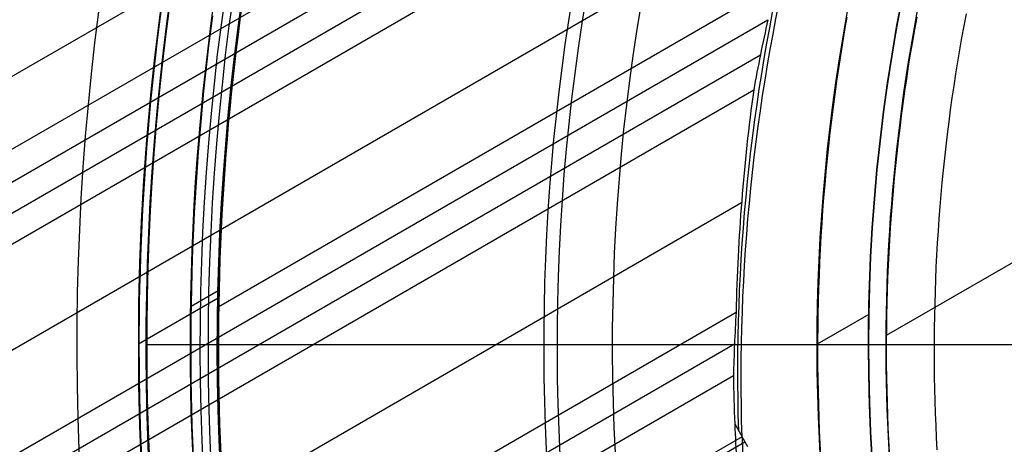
# Model space of a CAD drawing. Extents: x 19499 to 20475, y -6718 to -5871.
# Tile 17 of 60: x 19910 to 19939, y -6404 to -6392. Entities that reach past the tile are written whole.
import ezdxf

# ---------------------------------------------------------------- set-up
doc = ezdxf.new("R2010")
doc.units = 0
doc.layers.get('0').update_dxf_attribs({"linetype": 'CONTINUOUS'})
doc.layers.add('BLANCO_METALICO', color=7, linetype='CONTINUOUS')
doc.layers.add('COLOR', color=7, linetype='CONTINUOUS')

msp = doc.modelspace()

# ---------------------------------------------------------------- linework, layer by layer
for p, q in [((19506.31947218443, -6628.886462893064, 76.35061684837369), (19935.53221717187, -6381.080369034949, 76.35061684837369)), ((19934.65230788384, -6382.547897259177, 74.59345861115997), (19506.73495323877, -6629.606097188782, 74.59345859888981)), ((19934.17705812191, -6383.719047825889, 74.17051512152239), (19507.12326385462, -6630.278670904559, 74.17051512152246)), ((19933.74116772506, -6384.867474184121, 73.74757164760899), (19507.51157448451, -6630.951244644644, 73.74757162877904)), ((19921.86369407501, -6386.860552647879, 74.96379185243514), (19505.40523433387, -6627.302956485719, 74.96379185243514)), ((19932.70884377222, -6388.534340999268, 73.377238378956), (19508.84129337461, -6633.254385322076, 73.377238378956)), ((19936.50274120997, -6388.545461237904, 88.12500292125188), (19916.06219740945, -6400.34681470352, 88.12500292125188)), ((19510.17101229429, -6635.557526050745, 73.00690512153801), (19931.96967835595, -6392.031952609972, 73.00690513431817)), ((19931.7525994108, -6393.054048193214, 72.58396164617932), (19510.55932290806, -6636.230099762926, 72.58396164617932)), ((19510.94763354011, -6636.902673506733, 72.1610181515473), (19931.55924721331, -6394.062445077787, 72.16101816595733)), ((19931.20565124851, -6397.337448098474, 71.7906849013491), (19512.27735243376, -6639.205814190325, 71.7906849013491)), ((19940.03236202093, -6398.501478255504, 62.12500292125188), (19935.40020185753, -6401.175857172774, 62.12500292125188)), ((19916.05024604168, -6399.878028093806, 46.50000292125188), (19915.25949010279, -6400.334571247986, 46.50000292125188)), ((19916.04586750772, -6400.093277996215, 89.37470231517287), (19913.73330232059, -6401.428438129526, 89.37470231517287)), ((19513.60707134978, -6641.508954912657, 71.42035164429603), (19931.0489428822, -6400.498777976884, 71.42035165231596)), ((19934.89170449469, -6400.563633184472, 67.12500292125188), (19933.39381839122, -6401.428438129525, 67.12500292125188)), ((19931.00169477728, -6401.422821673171, 70.99740816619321), (19513.99538196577, -6642.18152862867, 70.99740816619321)), ((19930.97175495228, -6402.336872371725, 70.5744646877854), (19514.38369259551, -6642.85410236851, 70.57446467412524)), ((19931.00912446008, -6403.733929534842, 70.4033830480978), (19931.22174037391, -6404.102190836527, 72.2452624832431)), ((19931.00912507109, -6403.733943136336, 70.40338136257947), (19931.22173978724, -6404.10219526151, 72.24526166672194)), ((19931.22173978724, -6404.10219526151, 72.24526166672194), (19515.2105942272, -6644.28633800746, 72.24526232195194)), ((19515.29495084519, -6644.432447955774, 72.97603956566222), (19931.30609587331, -6404.248301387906, 72.97603956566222)), ((19931.3904538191, -6404.394410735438, 73.70681743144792), (19931.22173978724, -6404.10219526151, 72.24526166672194))]:
    msp.add_line(p, q)
at = {"extrusion": (0.1124755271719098, -0.1948133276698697, 0.9743700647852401)}
msp.add_lwpolyline([(14073.64716361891, -15061.4098901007), (14073.12609400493, -15061.71468128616), (14072.60697433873, -15062.02433157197), (14072.08986789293, -15062.33882315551), (14071.57483777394, -15062.65813709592), (14071.06194689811, -15062.982253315), (14070.55125796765, -15063.31115059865), (14070.04283344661, -15063.64480659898), (14069.53673553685, -15063.98319783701), (14069.03302615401, -15064.32629970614), (14068.53176690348, -15064.67408647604), (14068.03301905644, -15065.02653129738), (14067.53684352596, -15065.38360620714), (14067.04330084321, -15065.74528213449), (14066.55245113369, -15066.1115289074), (14066.0643540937, -15066.48231525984), (14065.57906896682, -15066.85760883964), (14065.09665452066, -15067.23737621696), (14064.61716902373, -15067.62158289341), (14064.1406702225, -15068.01019331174), (14063.66721531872, -15068.40317086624), (14063.19686094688, -15068.80047791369), (14062.72966315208, -15069.20207578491), (14062.265677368, -15069.60792479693), (14061.80495839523, -15070.01798426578), (14061.34756037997, -15070.43221251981), (14060.8935367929, -15070.8505669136), (14060.44294040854, -15071.27300384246), (14059.99582328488, -15071.69947875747), (14059.5522367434, -15072.12994618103), (14059.11223134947, -15072.56435972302), (14058.6758568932, -15073.0026720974), (14058.24316237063, -15073.44483513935), (14057.81419596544, -15073.89079982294), (14057.38900503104, -15074.34051627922), (14056.96763607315, -15074.79393381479), (14056.55013473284, -15075.25100093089), (14056.13654577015, -15075.71166534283), (14055.72691304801, -15076.17587399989), (14055.3212795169, -15076.64357310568), (14054.91968719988, -15077.11470813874), (14054.52217717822, -15077.5892238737), (14054.12878957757, -15078.06706440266), (14053.73956355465, -15078.54817315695), (14053.35453728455, -15079.03249292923), (14052.97374794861, -15079.51996589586), (14052.59723172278, -15080.01053363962), (14052.22502376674, -15080.5041371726), (14051.8571582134, -15081.00071695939), (14051.49366815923, -15081.50021294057), (14051.13458565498, -15082.00256455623), (14050.7799416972, -15082.5077107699), (14050.42976622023, -15083.01559009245), (14050.08408808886, -15083.52614060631), (14049.74293509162, -15084.0392999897), (14049.40633393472, -15084.55500554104), (14049.07431023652, -15085.07319420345), (14048.74688852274, -15085.5938025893), (14048.42409222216, -15086.11676700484), (14048.10594366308, -15086.64202347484), (14047.79246407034, -15087.16950776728), (14047.48367356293, -15087.69915541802), (14047.17959115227, -15088.23090175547), (14046.88023474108, -15088.76468192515), (14046.58562112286, -15089.30043091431), (14046.29576598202, -15089.83808357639), (14046.01068389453, -15090.37757465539), (14045.73038832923, -15090.91883881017), (14045.45489164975, -15091.46181063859), (14045.18420511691, -15092.0064247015), (14044.91833889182, -15092.5526155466), (14044.65730203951, -15093.10031773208), (14044.40110253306, -15093.6494658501), (14044.14974725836, -15094.19999455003), (14043.90324201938, -15094.75183856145), (14043.66159154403, -15095.30493271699), (14043.42479949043, -15095.85921197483), (14043.19286845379, -15096.41461144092), (14042.96579997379, -15096.97106639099), (14042.74359454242, -15097.52851229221), (14042.5262516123, -15098.08688482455), (14042.31376960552, -15098.64611990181), (14042.10614592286, -15099.20615369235), (14041.90337695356, -15099.7669226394), (14041.70545808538, -15100.3283634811), (14041.51238371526, -15100.89041327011), (14041.32414726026, -15101.45300939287), (14041.14074116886, -15102.01608958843), (14040.96215693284, -15102.57959196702), (14040.78838509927, -15103.14345502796), (14040.61941528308, -15103.70761767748), (14040.4552361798, -15104.27201924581), (14040.29583557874, -15104.83659950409), (14040.14120037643, -15105.40129868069), (14039.99131659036, -15105.96605747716), (14039.84616937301, -15106.53081708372), (14039.70574302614, -15107.09551919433), (14039.57002101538, -15107.66010602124), (14039.43898598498, -15108.22452030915), (14039.31261977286, -15108.78870534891), (14039.19090342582, -15109.35260499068), (14039.07381721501, -15109.91616365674), (14038.96134065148, -15110.47932635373), (14038.85345250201, -15111.04203868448), (14038.75013080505, -15111.6042468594), (14038.65135288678, -15112.16589770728), (14038.55709537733, -15112.72693868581), (14038.46733422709, -15113.28731789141), (14038.38204472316, -15113.84698406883), (14038.30120150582, -15114.40588662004), (14038.22477858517, -15114.96397561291), (14038.15274935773, -15115.52120178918), (14038.08508662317, -15116.07751657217), (14038.02176260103, -15116.63287207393), (14037.96274894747, -15117.18722110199), (14037.90801677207, -15117.74051716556), (14037.85753665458, -15118.29271448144), (14037.81127866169, -15118.84376797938), (14037.76921236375, -15119.39363330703), (14037.73130685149, -15119.94226683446), (14037.69753075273, -15120.48962565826), (14037.66785224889, -15121.03566760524), (14037.64223909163, -15121.58035123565), (14037.62065861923, -15122.12363584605), (14037.60307777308, -15122.66548147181), (14037.58946311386, -15123.20584888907), (14037.57978083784, -15123.7446996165), (14037.57399679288, -15124.2819959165), (14037.57207649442, -15124.8177007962)], dxfattribs=at)
at = {"extrusion": (0.11247552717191, -0.1948133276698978, 0.9743700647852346)}
msp.add_lwpolyline([(14035.27207649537, -15124.81770079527), (14035.27386928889, -15124.2917622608), (14035.27926823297, -15123.76433607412), (14035.28830397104, -15123.23545503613), (14035.30100686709, -15122.70515257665), (14035.31740699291, -15122.17346275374), (14035.33753411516, -15121.64042025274), (14035.3614176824, -15121.10606038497), (14035.38908681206, -15120.57041908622), (14035.42057027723, -15120.03353291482), (14035.45589649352, -15119.49543904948), (14035.49509350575, -15118.95617528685), (14035.53818897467, -15118.41578003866), (14035.58521016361, -15117.87429232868), (14035.63618392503, -15117.33175178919), (14035.69113668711, -15116.78819865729), (14035.75009444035, -15116.24367377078), (14035.813082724, -15115.69821856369), (14035.88012661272, -15115.15187506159), (14035.951250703, -15114.60468587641), (14036.02647909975, -15114.05669420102), (14036.10583540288, -15113.50794380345), (14036.18934269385, -15112.95847902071), (14036.27702352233, -15112.40834475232), (14036.36889989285, -15111.85758645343), (14036.46499325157, -15111.30625012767), (14036.56532447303, -15110.75438231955), (14036.66991384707, -15110.20203010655), (14036.77878106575, -15109.64924109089), (14036.89194521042, -15109.09606339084), (14037.0094247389, -15108.54254563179), (14037.1312374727, -15107.98873693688), (14037.25740058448, -15107.43468691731), (14037.38793058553, -15106.88044566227), (14037.52284331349, -15106.32606372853), (14037.66215392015, -15105.77159212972), (14037.80587685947, -15105.21708232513), (14037.95402587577, -15104.66258620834), (14038.10661399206, -15104.1081560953), (14038.26365349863, -15103.55384471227), (14038.42515594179, -15102.99970518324), (14038.59113211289, -15102.44579101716), (14038.76159203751, -15101.89215609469), (14038.93654496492, -15101.33885465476), (14039.11599935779, -15100.78594128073), (14039.29996288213, -15100.2334708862), (14039.48844239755, -15099.68149870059), (14039.68144394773, -15099.13008025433), (14039.87897275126, -15098.57927136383), (14040.08103319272, -15098.02912811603), (14040.28762881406, -15097.47970685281), (14040.49876230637, -15096.93106415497), (14040.71443550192, -15096.38325682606), (14040.9346493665, -15095.83634187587), (14041.1594039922, -15095.29037650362), (14041.38869859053, -15094.74541808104), (14041.62253148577, -15094.20152413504), (14041.86090010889, -15093.6587523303), (14042.10380099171, -15093.11716045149), (14042.35122976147, -15092.57680638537), (14042.60318113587, -15092.03774810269), (14042.85964891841, -15091.50004363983), (14043.12062599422, -15090.96375108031), (14043.38610432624, -15090.42892853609), (14043.65607495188, -15089.89563412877), (14043.93052798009, -15089.36392597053), (14044.20945258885, -15088.83386214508), (14044.49283702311, -15088.30550068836), (14044.78066859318, -15087.77889956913), (14045.0729336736, -15087.25411666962), (14045.36961770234, -15086.73120976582), (14045.67070518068, -15086.21023650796), (14045.97617967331, -15085.69125440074), (14046.28602380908, -15085.17432078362), (14046.60021928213, -15084.65949281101), (14046.91874685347, -15084.14682743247), (14047.24158635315, -15083.6363813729), (14047.56871668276, -15083.12821111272), (14047.90011581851, -15082.62237286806), (14048.23576081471, -15082.11892257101), (14048.57562780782, -15081.61791584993), (14048.91969202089, -15081.11940800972), (14049.26792776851, -15080.62345401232), (14049.62030846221, -15080.13010845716), (14049.97680661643, -15079.6394255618), (14050.33739385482, -15079.15145914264), (14050.70204091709, -15078.66626259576), (14051.07071766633, -15078.18388887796), (14051.4433930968, -15077.70439048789), (14051.82003534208, -15077.22781944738), (14052.20061168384, -15076.75422728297), (14052.58508856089, -15076.2836650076), (14052.97343157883, -15075.81618310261), (14053.36560552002, -15075.35183149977), (14053.76157435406, -15074.89065956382), (14054.16130124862, -15074.43271607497), (14054.56474858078, -15073.97804921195), (14054.97187794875, -15073.52670653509), (14055.38265018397, -15073.07873496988), (14055.7970253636, -15072.63418079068), (14056.21496282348, -15072.19308960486), (14056.63642117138, -15071.75550633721), (14057.06135830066, -15071.32147521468), (14057.48973140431, -15070.8910397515), (14057.92149698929, -15070.46424273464), (14058.35661089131, -15070.04112620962), (14058.79502828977, -15069.62173146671), (14059.23670372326, -15069.20609902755), (14059.68159110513, -15068.79426863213), (14060.12964373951, -15068.38627922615), (14060.58081433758, -15067.98216894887), (14061.03505503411, -15067.58197512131), (14061.49231740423, -15067.18573423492), (14061.95255248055, -15066.79348194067), (14062.41571077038, -15066.40525303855), (14062.88174227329, -15066.02108146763), (14063.35059649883, -15065.6410002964), (14063.82222248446, -15065.26504171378), (14064.29656881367, -15064.89323702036), (14064.77358363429, -15064.52561662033), (14065.25321467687, -15064.16221001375), (14065.73540927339, -15063.80304578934), (14066.22011437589, -15063.44815161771), (14066.70727657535, -15063.09755424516), (14067.19684212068, -15062.75127948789), (14067.68875693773, -15062.40935222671), (14068.1829666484, -15062.07179640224), (14068.67941658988, -15061.73863501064), (14069.17805183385, -15061.40989009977)], dxfattribs=at)
at = {"extrusion": (0.1124755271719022, -0.1948133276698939, 0.9743700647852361)}
msp.add_lwpolyline([(14037.57207649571, -15123.53881084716), (14037.57387571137, -15123.02026993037), (14037.57929436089, -15122.50023669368), (14037.58836373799, -15121.97874465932), (14037.60111484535, -15121.45582800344), (14037.61757838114, -15120.93152155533), (14037.63778472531, -15120.4058607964), (14037.66176392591, -15119.87888185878), (14037.68954568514, -15119.35062152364), (14037.72115934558, -15118.82111721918), (14037.75663387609, -15118.29040701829), (14037.79599785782, -15117.75852963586), (14037.83927947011, -15117.22552442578), (14037.88650647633, -15116.69143137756), (14037.93770620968, -15116.15629111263), (14037.99290555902, -15115.62014488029), (14038.05213095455, -15115.08303455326), (14038.11540835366, -15114.54500262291), (14038.18276322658, -15114.00609219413), (14038.25422054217, -15113.4663469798), (14038.3298047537, -15112.92581129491), (14038.40953978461, -15112.38453005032), (14038.49344901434, -15111.84254874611), (14038.5815552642, -15111.29991346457), (14038.67388078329, -15110.7566708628), (14038.77044723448, -15110.21286816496), (14038.87127568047, -15109.66855315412), (14038.97638656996, -15109.12377416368), (14039.08579972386, -15108.57858006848), (14039.19953432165, -15108.03302027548), (14039.31760888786, -15107.48714471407), (14039.44004127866, -15106.94100382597), (14039.56684866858, -15106.3946485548), (14039.69804753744, -15105.84813033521), (14039.83365365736, -15105.30150108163), (14039.97368208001, -15104.75481317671), (14040.11814712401, -15104.2081194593), (14040.26706236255, -15103.6614732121), (14040.4204406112, -15103.1149281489), (14040.57829391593, -15102.56853840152), (14040.74063354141, -15102.0223585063), (14040.9074699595, -15101.47644339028), (14041.078812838, -15100.93084835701), (14041.25467102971, -15100.38562907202), (14041.4350525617, -15099.84084154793), (14041.61996462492, -15099.2965421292), (14041.8094135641, -15098.75278747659), (14042.00340486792, -15098.20963455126), (14042.20194315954, -15097.66714059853), (14042.40503218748, -15097.12536313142), (14042.61267481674, -15096.58435991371), (14042.82487302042, -15096.04418894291), (14043.04162787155, -15095.50490843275), (14043.26293953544, -15094.96657679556), (14043.48880726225, -15094.42925262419), (14043.71922938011, -15093.89299467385), (14043.95420328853, -15093.35786184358), (14044.19372545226, -15092.82391315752), (14044.43779139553, -15092.29120774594), (14044.68639569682, -15091.75980482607), (14044.93953198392, -15091.22976368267), (14045.19719292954, -15090.70114364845), (14045.45937024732, -15090.17400408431), (14045.72605468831, -15089.64840435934), (14045.99723603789, -15089.12440383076), (14046.27290311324, -15088.60206182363), (14046.55304376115, -15088.08143761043), (14046.83764485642, -15087.5625903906), (14047.12669230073, -15087.04557926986), (14047.42017102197, -15086.53046323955), (14047.71806497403, -15086.01730115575), (14048.02035713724, -15085.50615171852), (14048.32702951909, -15084.99707345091), (14048.63806315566, -15084.49012467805), (14048.95343811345, -15083.98536350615), (14049.27313349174, -15083.48284780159), (14049.59712742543, -15082.98263516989), (14049.9253970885, -15082.48478293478), (14050.25791869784, -15081.98934811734), (14050.59466751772, -15081.49638741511), (14050.93561786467, -15081.00595718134), (14051.28074311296, -15080.51811340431), (14051.63001570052, -15080.03291168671), (14051.98340713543, -15079.5504072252), (14052.34088800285, -15079.07065479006), (14052.70242797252, -15078.59370870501), (14053.06799580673, -15078.11962282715), (14053.43755936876, -15077.64845052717), (14053.81108563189, -15077.18024466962), (14054.18854068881, -15076.71505759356), (14054.56988976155, -15076.25294109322), (14054.9550972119, -15075.79394639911), (14055.34412655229, -15075.33812415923), (14055.73694045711, -15074.8855244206), (14056.13350077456, -15074.43619661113), (14056.53376853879, -15073.99018952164), (14056.93770398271, -15073.54755128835), (14057.345266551, -15073.10832937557), (14057.7564149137, -15072.67257055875), (14058.17110698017, -15072.24032090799), (14058.58929991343, -15071.81162577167), (14059.01095014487, -15071.38652976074), (14059.43601338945, -15070.96507673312), (14059.86444466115, -15070.54730977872), (14060.29619828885, -15070.13327120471), (14060.73122793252, -15069.72300252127), (14061.16948659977, -15069.31654442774), (14061.61092666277, -15068.91393679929), (14062.05549987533, -15068.51521867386), (14062.50315739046, -15068.12042823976), (14062.95384977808, -15067.72960282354), (14063.40752704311, -15067.34277887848), (14063.86413864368, -15066.95999197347), (14064.32363350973, -15066.58127678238), (14064.78596006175, -15066.20666707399), (14065.25106622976, -15065.8361957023), (14065.71889947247, -15065.46989459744), (14066.18940679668, -15065.10779475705), (14066.6625347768, -15064.74992623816), (14067.13822957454, -15064.39631814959), (14067.61643695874, -15064.04699864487), (14068.09710232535, -15063.70199491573), (14068.58017071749, -15063.36133318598), (14069.06558684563, -15063.02503870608), (14069.55329510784, -15062.69313574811), (14070.0432396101, -15062.36564760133), (14070.53536418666, -15062.04259656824), (14071.02961242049, -15061.72400396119), (14071.52592766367, -15061.4098900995)], dxfattribs=at)
at = {"extrusion": (0.1124755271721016, -0.1948133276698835, 0.9743700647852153)}
msp.add_lwpolyline([(14067.28611769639, -15061.40989011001), (14066.8107028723, -15061.74500777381), (14066.33753940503, -15062.08419905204), (14065.86667644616, -15062.4274405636), (14065.39816284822, -15062.77470810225), (14064.93204714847, -15063.12597664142), (14064.46837755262, -15063.48122033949), (14064.00720191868, -15063.84041254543), (14063.548567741, -15064.20352580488), (14063.09252213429, -15064.57053186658), (14062.63911181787, -15064.94140168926), (14062.18838310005, -15065.31610544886), (14061.74038186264, -15065.69461254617), (14061.29515354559, -15066.07689161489), (14060.85274313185, -15066.46291052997), (14060.41319513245, -15066.85263641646), (14059.97655357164, -15067.24603565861), (14059.54286197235, -15067.64307390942), (14059.11216334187, -15068.04371610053), (14058.6845001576, -15068.44792645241), (14058.25991435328, -15068.85566848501), (14057.83844730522, -15069.26690502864), (14057.42013981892, -15069.68159823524), (14057.00503211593, -15070.09970959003), (14056.59316382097, -15070.52119992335), (14056.18457394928, -15070.94602942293), (14055.77930089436, -15071.37415764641), (14055.3773824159, -15071.80554353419), (14054.9788556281, -15072.24014542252), (14054.58375698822, -15072.67792105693), (14054.19212228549, -15073.11882760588), (14053.8039866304, -15073.5628216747), (14053.41938444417, -15074.00985931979), (14053.03834944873, -15074.459896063), (14052.66091465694, -15074.91288690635), (14052.28711236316, -15075.36878634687), (14051.91697413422, -15075.8275483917), (14051.55053080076, -15076.28912657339), (14051.18781244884, -15076.75347396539), (14050.82884841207, -15077.22054319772), (14050.47366726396, -15077.6902864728), (14050.12229681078, -15078.16265558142), (14049.77476408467, -15078.63760191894), (14049.43109533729, -15079.11507650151), (14049.09131603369, -15079.59502998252), (14048.75545084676, -15080.07741266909), (14048.42352365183, -15080.56217453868), (14048.09555752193, -15081.04926525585), (14047.77157472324, -15081.53863418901), (14047.45159671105, -15082.03023042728), (14047.13564412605, -15082.52400279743), (14046.82373679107, -15083.01989988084), (14046.51589370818, -15083.51787003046), (14046.21213305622, -15084.01786138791), (14045.91247218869, -15084.51982190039), (14045.61692763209, -15085.02369933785), (14045.32551508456, -15085.52944130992), (14045.03824941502, -15086.03699528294), (14044.75514466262, -15086.5463085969), (14044.47621403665, -15087.05732848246), (14044.20146991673, -15087.57000207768), (14043.93092385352, -15088.08427644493), (14043.66458656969, -15088.60009858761), (14043.4024679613, -15089.11741546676), (14043.14457709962, -15089.63617401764), (14042.8909222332, -15090.15632116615), (14042.64151079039, -15090.67780384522), (14042.39634938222, -15091.20056901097), (14042.15544380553, -15091.72456365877), (14041.91879904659, -15092.24973483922), (14041.68641928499, -15092.77602967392), (14041.45830789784, -15093.30339537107), (14041.23446746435, -15093.83177924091), (14041.01489977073, -15094.36112871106), (14040.79960581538, -15094.89139134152), (14040.58858581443, -15095.42251483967), (14040.38183920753, -15095.95444707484), (14040.17936466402, -15096.48713609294), (14039.98116008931, -15097.02053013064), (14039.78722263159, -15097.55457762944), (14039.5975486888, -15098.08922724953), (14039.41213391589, -15098.62442788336), (14039.2309732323, -15099.16012866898), (14039.05406082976, -15099.69627900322), (14038.88139018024, -15100.23282855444), (14038.71295404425, -15100.76972727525), (14038.54874447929, -15101.30692541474), (14038.38875284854, -15101.84437353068), (14038.23296982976, -15102.38202250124), (14038.08138542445, -15102.91982353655), (14037.9339889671, -15103.45772819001), (14037.79076913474, -15103.99568836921), (14037.65171395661, -15104.53365634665), (14037.51681082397, -15105.0715847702), (14037.38604650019, -15105.60942667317), (14037.25940713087, -15106.14713548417), (14037.13687825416, -15106.68466503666), (14037.01844481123, -15107.22196957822), (14036.90409115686, -15107.75900377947), (14036.79380107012, -15108.29572274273), (14036.68755776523, -15108.83208201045), (14036.58534390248, -15109.36803757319), (14036.48714159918, -15109.90354587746), (14036.39293244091, -15110.43856383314), (14036.3026974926, -15110.97304882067), (14036.2164173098, -15111.50695869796), (14036.1340719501, -15112.04025180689), (14036.05564098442, -15112.57288697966), (14035.98110350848, -15113.10482354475), (14035.91043815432, -15113.63602133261), (14035.84362310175, -15114.16644068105), (14035.78063608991, -15114.69604244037), (14035.72145442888, -15115.22478797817), (14035.66605501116, -15115.75263918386), (14035.61441432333, -15116.27955847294), (14035.56650845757, -15116.80550879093), (14035.52231312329, -15117.33045361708), (14035.48180365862, -15117.85435696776), (14035.44495504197, -15118.37718339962), (14035.41174190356, -15118.89889801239), (14035.38213853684, -15119.41946645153), (14035.35611890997, -15119.93885491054), (14035.33365667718, -15120.45703013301), (14035.31472519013, -15120.97395941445), (14035.29929750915, -15121.48961060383), (14035.2873464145, -15122.0039521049), (14035.2788444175, -15122.51695287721), (14035.2737637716, -15123.02858243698), (14035.27207648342, -15123.53881085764)], dxfattribs=at)
for points in [[(19914.39262035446, -6391.718635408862), (19914.33501533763, -6392.164231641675), (19914.28012097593, -6392.610178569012), (19914.22793699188, -6393.056459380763), (19914.17846310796, -6393.503057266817), (19914.13169904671, -6393.949955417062), (19914.08764453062, -6394.397137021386), (19914.0462992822, -6394.84458526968), (19914.00766302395, -6395.292283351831), (19913.9717354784, -6395.740214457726), (19913.93851636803, -6396.188361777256), (19913.90800541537, -6396.636708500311), (19913.88020234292, -6397.085237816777), (19913.85510687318, -6397.533932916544), (19913.83271872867, -6397.982776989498), (19913.81303763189, -6398.431753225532), (19913.79606330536, -6398.880844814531), (19913.78179547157, -6399.330034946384), (19913.77023385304, -6399.779306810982), (19913.76137817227, -6400.228643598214), (19913.75522815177, -6400.678028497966), (19913.75178351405, -6401.127444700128), (19913.75104398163, -6401.576875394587), (19913.75300927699, -6402.026303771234), (19913.75767912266, -6402.475713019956), (19913.76505324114, -6402.925086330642), (19913.77513135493, -6403.374406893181), (19913.78791318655, -6403.823657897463), (19913.8033984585, -6404.272822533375), (19913.8215868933, -6404.721883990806)], [(19915.87911757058, -6391.917491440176), (19915.82269230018, -6392.353961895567), (19915.76892217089, -6392.790775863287), (19915.71780691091, -6393.227916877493), (19915.66934624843, -6393.665368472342), (19915.62353991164, -6394.103114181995), (19915.58038762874, -6394.541137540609), (19915.5398891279, -6394.979422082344), (19915.50204413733, -6395.417951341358), (19915.46685238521, -6395.856708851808), (19915.43431359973, -6396.295678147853), (19915.40442750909, -6396.734842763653), (19915.37719384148, -6397.174186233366), (19915.35261232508, -6397.613692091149), (19915.33068268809, -6398.053343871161), (19915.3114046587, -6398.493125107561), (19915.2947779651, -6398.933019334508), (19915.28080233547, -6399.373010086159), (19915.26947749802, -6399.813080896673), (19915.26080318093, -6400.253215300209), (19915.25477911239, -6400.693396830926), (19915.25140502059, -6401.133609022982), (19915.25068063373, -6401.573835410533), (19915.25260568, -6402.014059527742), (19915.25717988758, -6402.454264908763), (19915.26440298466, -6402.894435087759), (19915.27427469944, -6403.334553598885), (19915.28679476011, -6403.774603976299), (19915.30196289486, -6404.214569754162), (19915.31977883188, -6404.654434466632)], [(19934.25786443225, -6391.959304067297), (19934.19323488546, -6392.329377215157), (19934.13115314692, -6392.6998968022), (19934.07162024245, -6393.07084454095), (19934.01463719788, -6393.442202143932), (19933.96020503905, -6393.81395132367), (19933.90832479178, -6394.186073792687), (19933.8589974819, -6394.558551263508), (19933.81222413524, -6394.931365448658), (19933.76800577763, -6395.304498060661), (19933.7263434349, -6395.677930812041), (19933.68723813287, -6396.051645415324), (19933.65069089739, -6396.425623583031), (19933.61670275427, -6396.799847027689), (19933.58527472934, -6397.174297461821), (19933.55640784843, -6397.548956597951), (19933.53010313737, -6397.923806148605), (19933.506361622, -6398.298827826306), (19933.48518432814, -6398.674003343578), (19933.46657228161, -6399.049314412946), (19933.45052650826, -6399.424742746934), (19933.43704803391, -6399.800270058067), (19933.42613788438, -6400.175878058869), (19933.41779708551, -6400.551548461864), (19933.41202666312, -6400.927262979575), (19933.40882764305, -6401.303003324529), (19933.40820105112, -6401.678751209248), (19933.41014791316, -6402.054488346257), (19933.41466925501, -6402.430196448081), (19933.42176610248, -6402.805857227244), (19933.43143948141, -6403.181452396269), (19933.44369041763, -6403.556963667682), (19933.45851993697, -6403.932372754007), (19933.47592906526, -6404.307661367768), (19933.49591882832, -6404.682811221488)], [(19936.28153321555, -6391.95530178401), (19936.21685314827, -6392.311175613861), (19936.15462522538, -6392.667496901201), (19936.09485043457, -6393.024248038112), (19936.03752976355, -6393.38141141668), (19935.98266420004, -6393.738969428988), (19935.93025473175, -6394.09690446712), (19935.88030234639, -6394.455198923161), (19935.83280803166, -6394.813835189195), (19935.78777277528, -6395.172795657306), (19935.74519756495, -6395.532062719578), (19935.70508338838, -6395.891618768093), (19935.66743123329, -6396.251446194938), (19935.63224208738, -6396.611527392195), (19935.59951693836, -6396.971844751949), (19935.56925677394, -6397.332380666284), (19935.54146258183, -6397.693117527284), (19935.51613534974, -6398.054037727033), (19935.49327606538, -6398.415123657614), (19935.47288571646, -6398.776357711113), (19935.45496529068, -6399.137722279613), (19935.43951577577, -6399.499199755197), (19935.42653815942, -6399.860772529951), (19935.41603342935, -6400.222422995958), (19935.40800257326, -6400.584133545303), (19935.40244657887, -6400.945886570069), (19935.39936643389, -6401.30766446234), (19935.39876312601, -6401.669449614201), (19935.40063764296, -6402.031224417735), (19935.40499097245, -6402.392971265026), (19935.41182410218, -6402.754672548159), (19935.42113801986, -6403.116310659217), (19935.4329337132, -6403.477867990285), (19935.44721216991, -6403.839326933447), (19935.4639743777, -6404.200669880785), (19935.48322132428, -6404.561879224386)], [(19937.70896423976, -6391.863976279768), (19937.64363676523, -6392.209835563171), (19937.58069458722, -6392.556147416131), (19937.52013866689, -6392.902894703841), (19937.46196996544, -6393.250060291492), (19937.40618944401, -6393.597627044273), (19937.35279806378, -6393.945577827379), (19937.30179678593, -6394.293895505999), (19937.25318657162, -6394.642562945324), (19937.20696838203, -6394.991563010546), (19937.16314317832, -6395.340878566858), (19937.12171192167, -6395.690492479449), (19937.08267557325, -6396.04038761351), (19937.04603509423, -6396.390546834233), (19937.01179144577, -6396.740953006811), (19936.97994558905, -6397.091588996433), (19936.95049848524, -6397.44243766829), (19936.92345109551, -6397.793481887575), (19936.89880438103, -6398.144704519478), (19936.87655930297, -6398.496088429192), (19936.85671682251, -6398.847616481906), (19936.8392779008, -6399.199271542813), (19936.82424349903, -6399.551036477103), (19936.81161457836, -6399.902894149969), (19936.80139209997, -6400.254827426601), (19936.79357702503, -6400.606819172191), (19936.7881703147, -6400.958852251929), (19936.78517293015, -6401.310909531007), (19936.78458583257, -6401.662973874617), (19936.78640998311, -6402.015028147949), (19936.79064634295, -6402.367055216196), (19936.79729587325, -6402.719037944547), (19936.8063595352, -6403.070959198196), (19936.81783828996, -6403.422801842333), (19936.8317330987, -6403.774548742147), (19936.84804492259, -6404.126182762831), (19936.8667747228, -6404.477686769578)]]:
    msp.add_lwpolyline(points)
at = {"extrusion": (0, 0, -1)}
for centre, radius, start, end in [((-19986.97575810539, -6401.428438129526, -89.37470231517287), 70.9424557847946, 329.9999999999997, 149.9999999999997), ((-19986.97575810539, -6401.428438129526, -46.50000292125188), 70.9424557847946, 329.9999999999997, 149.9999999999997), ((-19986.97575810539, -6401.428438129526, -88.12500292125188), 52.0912327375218, 329.9999999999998, 149.9999999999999), ((-19986.97575810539, -6401.428438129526, -62.12500292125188), 47.0345567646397, 330.0000000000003, 150.0000000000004), ((-19986.97575810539, -6401.428438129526, -89.37470231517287), 70.94245578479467, 149.9999999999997, 329.9999999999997), ((-19986.97575810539, -6401.428438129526, -46.50000292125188), 70.94245578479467, 149.9999999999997, 329.9999999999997)]:
    msp.add_arc(centre, radius, start, end, dxfattribs=at)
for centre, radius, start, end in [((19986.97575810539, -6401.428438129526, 89.37470231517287), 73.2424557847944, 30.00000000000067, 210.0000000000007), ((19986.97575810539, -6401.428438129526, 68.68735261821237), 73.24245578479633, 91.17126672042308, 191.5820307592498), ((19986.97575810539, -6401.428438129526, 46.50000292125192), 71.74245578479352, 52.4999999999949, 187.500000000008), ((19986.97575814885, -6401.428438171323, 88.63012703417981), 71.44457953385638, 30.0000000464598, 209.9999999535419), ((19986.97575810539, -6401.428438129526, 89.05580518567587), 71.21139006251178, 29.99999999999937, 209.9999999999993), ((19986.97575810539, -6401.428438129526, 67.93735261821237), 70.94245578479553, 93.83645893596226, 193.7167436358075), ((19986.97575810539, -6401.428438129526, 67.12500292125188), 53.5819397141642, 30.00000000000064, 210.0000000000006), ((19986.97575810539, -6401.428438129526, 65.62055118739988), 53.58193971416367, 29.99999999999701, 209.999999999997), ((19986.97575810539, -6401.428438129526, 67.12500292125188), 52.0912327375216, 30.00000000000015, 210.0000000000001), ((19986.97575810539, -6401.428438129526, 77.62500292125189), 52.09123273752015, 29.99999999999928, 209.9999999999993), ((19986.97575810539, -6401.428438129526, 89.37470231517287), 73.2424557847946, 210.0000000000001, 30.00000000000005), ((19986.97575809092, -6401.428438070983, 88.63012703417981), 71.44457953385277, 210.0000000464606, 29.99999995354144), ((19986.97575810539, -6401.428438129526, 89.05580518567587), 71.21139006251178, 209.9999999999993, 29.99999999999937), ((19986.97575810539, -6401.428438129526, 62.12500292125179), 51.59084318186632, 156.1247352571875, 184.2857142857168), ((19986.97575810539, -6401.428438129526, 88.125002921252), 70.93945536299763, 164.9999999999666, 187.4999999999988), ((19987.87999592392, -6401.487705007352, 88.12500292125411), 71.82843897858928, 165.1410184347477, 187.3589815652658)]:
    msp.add_arc(centre, radius, start, end)
at = {"extrusion": (0.1124756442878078, -0.1948133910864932, 0.9743700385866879)}
msp.add_arc((14108.5097170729, -15123.87001706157, 3558.829940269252), 56.00000007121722, 122.3923481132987, 152.3864611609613, dxfattribs=at)
at = {"extrusion": (-0.1124755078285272, 0.1948133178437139, -0.9743700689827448)}
msp.add_arc((-14108.51535291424, -15123.86551872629, -3559.77230388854), 56.00000550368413, 27.61352608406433, 57.60763157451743, dxfattribs=at)
at = {"extrusion": (0.2391352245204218, -0.4141937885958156, 0.8782128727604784)}
msp.add_arc((14110.56215203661, -13615.12289353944, 7478.091579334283), 57.80397100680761, 141.1153686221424, 143.3334403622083, dxfattribs=at)
at = {"extrusion": (0.06896079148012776, -0.1194436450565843, 0.9904431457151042)}
msp.add_arc((14108.76510969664, -15379.3836601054, 2209.697612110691), 56.23019422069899, 142.41043765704, 149.036160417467, dxfattribs=at)
at = {"extrusion": (0.2391348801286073, -0.4141937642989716, 0.8782129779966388)}
msp.add_arc((14111.33438767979, -13615.09490660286, 7479.9779617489), 58.71996486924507, 149.8754432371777, 151.8512942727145, dxfattribs=at)
at = {"extrusion": (0.06896037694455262, -0.1194436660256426, 0.9904431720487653)}
msp.add_arc((14108.8596547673, -15379.32312258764, 2209.06590893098), 56.29195850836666, 151.045766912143, 152.4789154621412, dxfattribs=at)
at = {"extrusion": (0.06896082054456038, -0.1194436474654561, 0.9904431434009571)}
msp.add_arc((14108.83144770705, -15379.37087623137, 2209.074629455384), 56.31010818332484, 152.4787968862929, 154.7595156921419, dxfattribs=at)
at = {"extrusion": (0.1125088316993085, -0.1948108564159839, 0.9743667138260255)}
msp.add_arc((14106.43791090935, -15125.65137268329, 3560.420483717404), 56.00091215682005, 152.3790468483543, 154.6651061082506, dxfattribs=at)
at = {"layer": 'BLANCO_METALICO', "extrusion": (0, 1, 0)}
for points in [[(-19961.97549488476, 168.0309014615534), (-19961.97549488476, 167.7309014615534, 0.4142135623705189), (-19961.47549488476, 167.2309014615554), (-19888.77549488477, 167.230901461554, 0.4142135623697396), (-19887.47549488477, 168.5309014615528)], [(-19888.27549488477, 170.0309014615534), (-19888.27549488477, 168.5309014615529, -0.4142135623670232), (-19888.77549488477, 168.030901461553), (-19961.97549488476, 168.0309014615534)]]:
    msp.add_lwpolyline(points, format="xyb", dxfattribs=at)
at = {"layer": 'BLANCO_METALICO', "extrusion": (0, 0, -1)}
for centre, radius, start, end in [((-19986.97549488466, -6401.428438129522, -170.8389899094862), 99.49999999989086, 359.9999999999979, 180.0000000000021), ((-19986.97549488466, -6401.428438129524, -170.0309014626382), 98.69999999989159, 359.9999999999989, 180.0000000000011), ((-19986.97549488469, -6401.428438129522, -167.2309014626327), 98.19999999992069, 359.9999999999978, 180.0000000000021), ((-19986.97549488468, -6401.428438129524, -168.0309014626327), 98.19999999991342, 359.9999999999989, 180.0000000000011), ((-19986.97549488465, -6401.428438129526, -171.6470783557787), 99.49999999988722, 0, 180), ((-19986.97549488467, -6401.428438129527, -169.280901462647), 99.49999999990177, 1.04744136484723e-12, 179.9999999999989), ((-19986.97549488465, -6401.428438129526, -171.6470783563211), 99.0999999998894, 0, 180), ((-19986.97549488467, -6401.428438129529, -168.5309014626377), 98.6999999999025, 2.111862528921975e-12, 179.9999999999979), ((-19986.97549488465, -6401.428438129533, -171.6470783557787), 99.4999999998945, 179.9999999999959, 4.189765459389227e-12), ((-19986.97549488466, -6401.428438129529, -170.8389899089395), 99.49999999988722, 179.9999999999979, 2.094882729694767e-12), ((-19986.97549488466, -6401.428438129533, -169.280901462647), 99.49999999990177, 179.9999999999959, 4.189765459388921e-12), ((-19986.97549488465, -6401.428438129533, -171.6470783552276), 99.09999999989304, 179.9999999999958, 4.206676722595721e-12), ((-19986.97549488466, -6401.428438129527, -170.0309014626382), 98.69999999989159, 179.9999999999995, 5.279656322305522e-13), ((-19986.97549488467, -6401.428438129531, -168.5309014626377), 98.69999999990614, 179.9999999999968, 3.167793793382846e-12), ((-19986.97549488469, -6401.428438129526, -167.2309014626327), 98.19999999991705, 180, 0), ((-19986.97549488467, -6401.428438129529, -168.0309014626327), 98.19999999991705, 179.9999999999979, 2.122615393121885e-12)]:
    msp.add_arc(centre, radius, start, end, dxfattribs=at)
at = {"layer": 'BLANCO_METALICO'}
for centre, radius, start, end in [((19986.97549488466, -6401.428438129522, 170.030901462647), 99.49999999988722, 359.9999999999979, 180.0000000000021), ((19986.97549488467, -6401.428438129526, 168.5309014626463), 99.49999999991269, 0, 180), ((19986.97549488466, -6401.428438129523, 171.6470783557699), 98.69999999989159, 359.9999999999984, 180.0000000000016), ((19986.97549488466, -6401.428438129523, 170.8389899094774), 98.69999999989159, 359.9999999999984, 180.0000000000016), ((19986.97549488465, -6401.428438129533, 170.030901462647), 99.49999999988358, 179.9999999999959, 4.189765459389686e-12), ((19986.97549488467, -6401.428438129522, 168.5309014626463), 99.49999999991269, 180.0000000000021, 359.9999999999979), ((19986.97549488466, -6401.428438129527, 171.6470783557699), 98.69999999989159, 179.9999999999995, 5.279656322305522e-13), ((19986.97549488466, -6401.428438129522, 170.8389899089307), 98.69999999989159, 180.0000000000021, 359.9999999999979)]:
    msp.add_arc(centre, radius, start, end, dxfattribs=at)
at = {"layer": 'COLOR'}
msp.add_line((19913.97575843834, -6401.428455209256, 43.50000292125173), (20059.97577204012, -6401.428455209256, 43.50000292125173), dxfattribs=at)
at = {"layer": 'COLOR', "extrusion": (0, 0, -1)}
for centre, radius, start, end in [((-19986.97576523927, -6401.428455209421, 10.54089386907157), 152.392098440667, 333.3815781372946, 153.3815781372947), ((-19986.97576523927, -6401.428455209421, -18.68835025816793), 83.81579491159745, 333.3815781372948, 153.3815781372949), ((-19986.97576523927, -6401.428455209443, -26.2000005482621), 61.09154780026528, 333.3815781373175, 153.3815781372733), ((-19986.97576523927, -6401.428455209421, 10.54089386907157), 152.3920984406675, 153.381578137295, 333.381578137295), ((-19986.98386759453, -6401.424412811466, -28.2000005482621), 59.50000000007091, 333.381578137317, 153.3815781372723), ((-19986.98386759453, -6401.424412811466, -26.2000005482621), 59.50000000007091, 333.381578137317, 153.3815781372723), ((-19986.98386759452, -6401.424412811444, -27.2000005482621), 59.50000000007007, 333.381578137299, 153.3815781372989), ((-19986.9757652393, -6401.428455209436, -22.44590218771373), 75.0000000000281, 333.3815781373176, 63.38157813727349), ((-19986.97576523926, -6401.428455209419, -43.50000292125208), 75.00000000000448, 243.3815781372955, 63.38157813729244), ((-19986.97576523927, -6401.428455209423, -32.97295255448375), 74.99999999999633, 243.3815781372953, 63.38157813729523), ((-19986.97576523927, -6401.428455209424, -43.50000292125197), 72.99999999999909, 243.3815781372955, 63.38157813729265), ((-19986.97576523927, -6401.428455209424, -43.50000292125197), 72.99999999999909, 243.3815781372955, 63.38157813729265), ((-19986.97576523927, -6401.428455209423, -33.39918206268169), 72.99999999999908, 243.3815781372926, 63.38157813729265), ((-19986.97576523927, -6401.428455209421, -17.30945272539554), 81.95014076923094, 352.6588318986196, 44.12347479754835), ((-19986.97576523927, -6401.428455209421, -18.68835025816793), 83.81579491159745, 153.3815781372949, 333.3815781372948), ((-19986.97576523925, -6401.428455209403, -26.2000005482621), 61.09154780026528, 153.3815781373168, 333.3815781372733), ((-19986.98386759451, -6401.424412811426, -28.2000005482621), 59.50000000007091, 153.3815781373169, 333.3815781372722), ((-19986.98386759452, -6401.424412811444, -27.2000005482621), 59.5000000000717, 153.3815781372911, 333.3815781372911)]:
    msp.add_arc(centre, radius, start, end, dxfattribs=at)
at = {"layer": 'COLOR'}
for centre, radius, start, end in [((19986.97576523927, -6401.428455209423, -35.79999945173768), 153, 26.61842186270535, 206.618421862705), ((19986.97576523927, -6401.428455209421, -11.46081713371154), 152.9999999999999, 26.61842186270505, 206.6184218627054), ((19986.97576523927, -6401.428455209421, -23.63040829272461), 153.0000000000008, 26.61842186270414, 206.6184218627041), ((19986.97576523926, -6401.428455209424, -10.90949982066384), 152.8342956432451, 26.61842186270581, 206.6184218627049), ((19986.97576523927, -6401.428455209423, -35.79999945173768), 150, 26.61842186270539, 206.618421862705), ((19986.97576523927, -6401.428455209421, -11.46081713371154), 153, 206.6184218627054, 26.61842186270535), ((19986.97576523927, -6401.428455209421, -35.79999945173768), 153, 206.6184218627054, 26.61842186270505), ((19986.97576523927, -6401.428455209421, -23.63040829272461), 153.0000000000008, 206.618421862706, 26.61842186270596), ((19986.97576523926, -6401.428455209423, -10.90949982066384), 152.8342956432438, 206.6184218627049, 26.6184218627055), ((19986.97576523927, -6401.428455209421, -35.79999945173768), 150, 206.6184218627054, 26.61842186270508), ((19986.98386759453, -6401.424412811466, 26.2000005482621), 59.50000000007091, 206.6184218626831, 26.61842186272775), ((19986.97576523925, -6401.428455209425, 23.29836120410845), 72.9999999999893, 163.2050881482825, 205.0266806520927), ((19986.97576523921, -6401.428455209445, 30.30000054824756), 61.50000000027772, 163.4463378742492, 204.7846588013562), ((19986.9757652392, -6401.428455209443, 28.20000054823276), 61.50000000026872, 163.4463378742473, 204.7846588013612), ((19986.97576523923, -6401.428455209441, 29.25000054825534), 61.50000000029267, 163.4463378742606, 204.7846588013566)]:
    msp.add_arc(centre, radius, start, end, dxfattribs=at)

doc.saveas('drawing.dxf')
